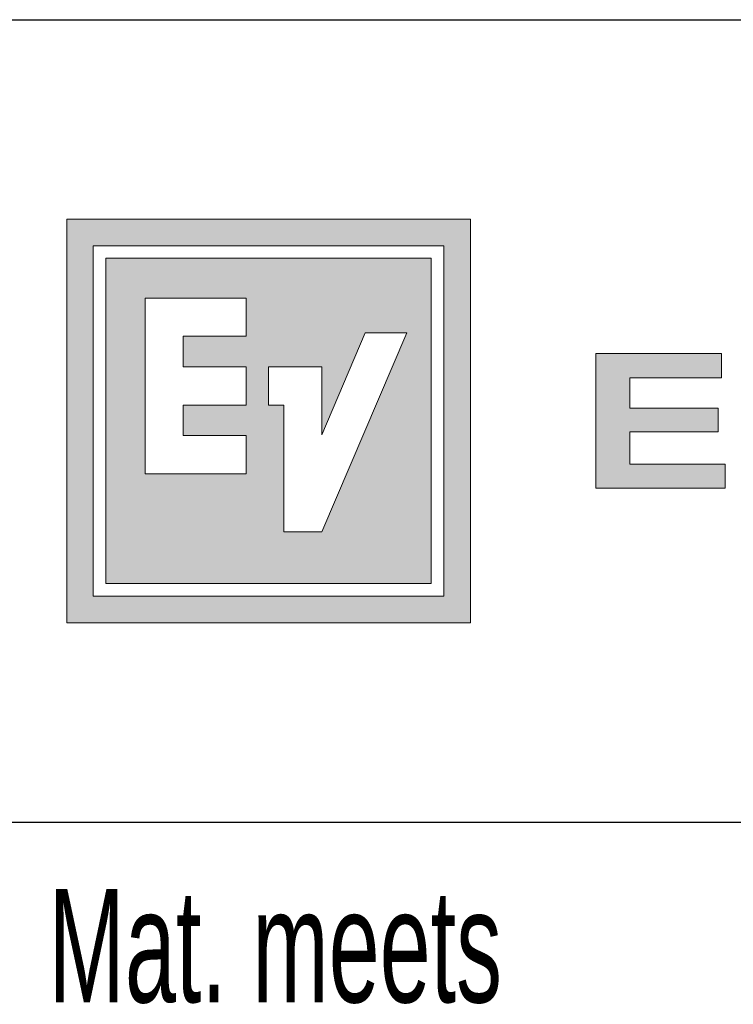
# Model space of a CAD drawing. Header units: millimetres. Extents: x 0 to 594, y 0 to 420.
# Tile 20 of 51: x 444 to 456, y 16 to 31. Entities that reach past the tile are written whole.
import ezdxf

# ---------------------------------------------------------------- set-up
doc = ezdxf.new("R2010")
doc.units = ezdxf.units.MM
doc.layers.add('FORMAT', color=7, linetype='Continuous')
doc.styles.add('SLDTEXTSTYLE1', font='TXT', dxfattribs={"width": 0.605})

# ---------------------------------------------------------------- blocks, each defined once
blk = doc.blocks.new('EV Logo')
at = {"linetype": 'Continuous'}
h = blk.add_hatch(color=7, dxfattribs=at)
h.paths.add_polyline_path([(6.414, 0), (6.414, 6.414), (0, 6.414), (0, 0)], flags=0)
h.paths.add_polyline_path([(0.422, 0.422), (0.422, 5.991), (5.991, 5.991), (5.991, 0.422)], flags=0)
h = blk.add_hatch(color=7, dxfattribs=at)
h.paths.add_polyline_path([(5.791, 0.623), (5.791, 5.791), (0.623, 5.791), (0.623, 0.623)], flags=0)
h.paths.add_polyline_path([(4.052, 2.987), (4.742, 4.607), (5.4, 4.607), (4.052, 1.442), (3.447, 1.442), (3.447, 3.459), (3.203, 3.459), (3.203, 4.065), (4.051, 4.065)], flags=0)
h.paths.add_polyline_path([(2.85, 4.065), (2.85, 3.459), (1.849, 3.459), (1.849, 2.972), (2.85, 2.972), (2.85, 2.367), (1.244, 2.367), (1.244, 5.159), (2.85, 5.159), (2.85, 4.554), (1.849, 4.554), (1.849, 4.065)], flags=0)
blk.add_hatch(color=7, dxfattribs=at).paths.add_polyline_path([(8.942, 3.891), (10.399, 3.891), (10.399, 4.276), (8.406, 4.276), (8.406, 2.138), (10.459, 2.138), (10.459, 2.519), (8.942, 2.519), (8.942, 3.031), (10.35, 3.031), (10.35, 3.41), (8.942, 3.41)], flags=0)
at = {"color": 7, "linetype": 'Continuous', "lineweight": 18}
for p, q in [((0, 6.414), (0, 0)), ((6.414, 6.414), (0, 6.414)), ((6.414, 0), (6.414, 6.414)), ((5.991, 5.991), (0.422, 5.991)), ((0.422, 5.991), (0.422, 0.422)), ((5.991, 0.422), (5.991, 5.991)), ((0.623, 5.791), (0.623, 0.623)), ((5.791, 5.791), (0.623, 5.791)), ((5.791, 0.623), (5.791, 5.791)), ((2.85, 5.159), (1.244, 5.159)), ((1.244, 5.159), (1.244, 2.367)), ((2.85, 4.554), (2.85, 5.159)), ((1.849, 4.065), (1.849, 4.554)), ((1.849, 4.554), (2.85, 4.554)), ((4.052, 1.442), (5.4, 4.607)), ((4.742, 4.607), (4.052, 2.987)), ((5.4, 4.607), (4.742, 4.607)), ((8.406, 4.276), (8.406, 2.138)), ((10.399, 4.276), (8.406, 4.276)), ((10.399, 3.891), (10.399, 4.276)), ((2.85, 4.065), (1.849, 4.065)), ((2.85, 3.459), (2.85, 4.065)), ((4.051, 4.065), (3.203, 4.065)), ((3.203, 4.065), (3.203, 3.459)), ((4.052, 2.987), (4.051, 4.065)), ((8.942, 3.891), (10.399, 3.891)), ((8.942, 3.41), (8.942, 3.891)), ((1.849, 2.972), (1.849, 3.459)), ((1.849, 3.459), (2.85, 3.459)), ((3.203, 3.459), (3.447, 3.459)), ((3.447, 3.459), (3.447, 1.442)), ((10.35, 3.41), (8.942, 3.41)), ((10.35, 3.031), (10.35, 3.41)), ((8.942, 3.031), (10.35, 3.031)), ((8.942, 2.519), (8.942, 3.031)), ((2.85, 2.972), (1.849, 2.972)), ((2.85, 2.367), (2.85, 2.972)), ((10.459, 2.519), (8.942, 2.519)), ((10.459, 2.138), (10.459, 2.519)), ((1.244, 2.367), (2.85, 2.367)), ((8.406, 2.138), (10.459, 2.138)), ((3.447, 1.442), (4.052, 1.442)), ((0.623, 0.623), (5.791, 0.623)), ((0.422, 0.422), (5.991, 0.422)), ((0, 0), (6.414, 0))]:
    blk.add_line(p, q, dxfattribs=at)

msp = doc.modelspace()

# ---------------------------------------------------------------- linework, layer by layer
at = {"layer": 'FORMAT'}
for p, q in [((443.6, 31.25), (477.4, 31.25)), ((443.6, 18.5), (477.4, 18.5))]:
    msp.add_line(p, q, dxfattribs=at)

# ---------------------------------------------------------------- block references
at = {"color": 7, "linetype": 'Continuous'}
msp.add_blockref('EV Logo', (445.1, 21.668), dxfattribs=at)

# ---------------------------------------------------------------- texts
at = {"layer": 'FORMAT', "insert": (444.811, 17.435), "char_height": 1.8, "attachment_point": 1, "style": 'SLDTEXTSTYLE1'}
msp.add_mtext('Mat. meets', dxfattribs=at)

doc.saveas('drawing.dxf')
